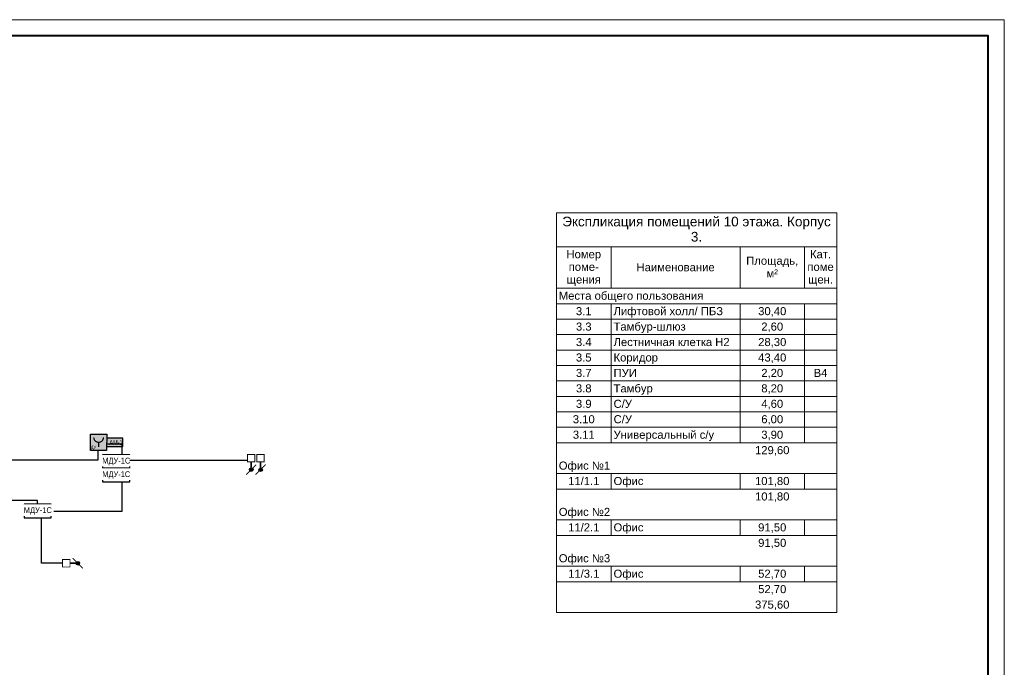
# Model space of a CAD drawing. Header units: millimetres. Extents: x -195178 to 1761886, y 140622 to 301105.
# Tile 56 of 131: x 469536 to 500099, y 246211 to 266305. Entities that reach past the tile are written whole.
import ezdxf
from ezdxf.enums import TextEntityAlignment as Align

# ---------------------------------------------------------------- set-up
doc = ezdxf.new("R2010")
doc.units = ezdxf.units.MM
doc.set_wipeout_variables(frame=1)
for name, color, linetype, lineweight in [('_АПС_Оборудование', 1, 'Continuous', 30), ('A-010-M_LINE-T', 7, 'Continuous', 18), ('RC-Извещатели_пожарные', 1, 'Continuous', 30), ('Z-000-P_SCHED', 7, 'Continuous', 20), ('ОС', 5, 'Continuous', 25), ('Рамка', 7, 'Continuous', 18), ('СС-011-ПОЖ-СИГНАЛИЗАЦИЯ', 1, 'Continuous', 30), ('УГО АПС и АПЗ$0$_АПС_Оборудование', 1, 'Continuous', 30)]:
    doc.layers.add(name, color=color, linetype=linetype, lineweight=lineweight)
for name, color, linetype in [('EI_HATCH_GALV', 7, 'Continuous'), ('АПС', 5, 'Continuous'), ('ССПС', 5, 'Continuous'), ('формат', 250, 'Continuous')]:
    doc.layers.add(name, color=color, linetype=linetype)
doc.styles.add('1111', font='ARIALN.TTF')
doc.styles.add('Arial', font='arial.ttf', dxfattribs={"width": 0.9, "height": 700})
doc.styles.add('Arial Narrow', font='ARIALN.TTF', dxfattribs={"width": 0.9, "height": 600})
doc.styles.add('Arial_4', font='arial.ttf', dxfattribs={"height": 3})
doc.styles.add('Arial_5', font='arial.ttf', dxfattribs={"height": 2.5})

# ---------------------------------------------------------------- blocks, each defined once
blk = doc.blocks.new('*U29')
at = {"color": 0, "lineweight": 0}
blk.add_lwpolyline([(-594, 0), (0, 0), (0, 420), (-594, 420)], close=True, dxfattribs=at)
at = {"lineweight": 40}
blk.add_lwpolyline([(-574, 5), (-5, 5), (-5, 415), (-574, 415)], close=True, dxfattribs=at)
at = {"style": 'Arial', "width": 0.9, "flags": 8}
blk.add_attdef('FORMAT', (-36.87, 1.26), '', height=2.8, dxfattribs=at)
blk = doc.blocks.new('озк_выт')
at = {"layer": 'УГО АПС и АПЗ$0$_АПС_Оборудование', "ltscale": 200}
h = blk.add_hatch(color=5, dxfattribs=at)
h.dxf.hatch_style = 1
h.paths.add_polyline_path([(468756, -41333, 1), (468645, -41333, 1)])
at = {"color": 5, "const_width": 29.5}
blk.add_lwpolyline([(468544, -41177), (468661, -41294)], dxfattribs=at)
at = {"layer": 'УГО АПС и АПЗ$0$_АПС_Оборудование', "color": 5, "lineweight": 35, "ltscale": 200}
blk.add_line((468631, -41333), (468458, -41334), dxfattribs=at)
at = {"layer": 'УГО АПС и АПЗ$0$_АПС_Оборудование', "color": 5, "const_width": 29.5}
blk.add_lwpolyline([(468227, -41449), (468458, -41449), (468458, -41218), (468227, -41218)], close=True, dxfattribs=at)
blk.add_lwpolyline([(468740, -41373), (468857, -41490)], dxfattribs=at)
at = {"layer": 'УГО АПС и АПЗ$0$_АПС_Оборудование', "color": 5}
blk.add_circle((468700, -41333), 55.4, dxfattribs=at)
blk = doc.blocks.new('_МДУ')
at = {"color": 1}
blk.add_wipeout([(-350, 175), (350, 175), (350, -175), (-350, -175)], dxfattribs=at)
at = {"layer": 'АПС', "color": 1, "lineweight": 30, "ltscale": 200}
blk.add_lwpolyline([(350, 175), (-350, 175), (-350, -175), (350, -175)], close=True, dxfattribs=at)
at = {"layer": 'АПС', "color": 0, "lineweight": 30, "ltscale": 200, "insert": (3, 0), "char_height": 150, "width": 668.29, "attachment_point": 5, "style": 'Arial Narrow', "bg_fill": 2}
blk.add_mtext('МДУ-1C', dxfattribs=at)
blk = doc.blocks.new('озк_пр')
at = {"layer": 'УГО АПС и АПЗ$0$_АПС_Оборудование', "ltscale": 200}
h = blk.add_hatch(color=1, dxfattribs=at)
h.dxf.hatch_style = 1
h.paths.add_polyline_path([(468761, -41723, 1), (468650, -41723, 1)])
at = {"color": 1, "const_width": 29.5}
blk.add_lwpolyline([(468549, -41567), (468666, -41684)], dxfattribs=at)
at = {"layer": 'УГО АПС и АПЗ$0$_АПС_Оборудование', "color": 1, "lineweight": 35, "ltscale": 200}
blk.add_line((468636, -41723), (468463, -41723), dxfattribs=at)
at = {"layer": 'УГО АПС и АПЗ$0$_АПС_Оборудование', "color": 1, "const_width": 29.5}
blk.add_lwpolyline([(468233, -41839), (468463, -41839), (468463, -41608), (468232, -41608)], close=True, dxfattribs=at)
blk.add_lwpolyline([(468745, -41762), (468862, -41880)], dxfattribs=at)
at = {"layer": 'УГО АПС и АПЗ$0$_АПС_Оборудование', "color": 1}
blk.add_circle((468706, -41723), 55.4, dxfattribs=at)
blk = doc.blocks.new('авфывыа')
at = {"lineweight": 40, "ltscale": 2, "true_color": 0xffffff}
h = blk.add_hatch(color=7, dxfattribs=at)
h.dxf.hatch_style = 1
h.paths.add_polyline_path([(287340, 199933), (287843, 199933), (287843, 200201), (287340, 200201)])
at = {"layer": 'ОС', "color": 1, "lineweight": 30}
blk.add_lwpolyline([(287843, 200201), (287340, 200201), (287340, 199933), (287843, 199933)], close=True, dxfattribs=at)
at = {"layer": 'ССПС', "color": 1, "lineweight": -2, "ltscale": 1000, "style": '1111', "width": 0.8}
blk.add_text('АМ-1', height=151, dxfattribs=at).set_placement((287425, 199988))
blk = doc.blocks.new('УДП')
at = {"color": 30}
blk.add_wipeout([(324223, -148669), (324222, -149169), (323722, -149169), (323723, -148669)], dxfattribs=at).dxf.layer = 'RC-Извещатели_пожарные'
blk.add_wipeout([(323722, -149169), (323723, -148669), (324223, -148669), (324222, -149169)], dxfattribs=at).dxf.layer = 'RC-Извещатели_пожарные'
at = {"layer": 'EI_HATCH_GALV', "lineweight": 30, "true_color": 0xffffff}
h = blk.add_hatch(color=7, dxfattribs=at)
h.dxf.hatch_style = 1
h.paths.add_polyline_path([(324223, -148669), (324222, -149169), (323722, -149169), (323723, -148669)])
at = {"layer": 'RC-Извещатели_пожарные', "color": 30, "ltscale": 30}
blk.add_lwpolyline([(324223, -148669), (324222, -149169), (323722, -149169), (323723, -148669)], close=True, dxfattribs=at)
at = {"layer": 'RC-Извещатели_пожарные', "color": 30, "ltscale": 30, "const_width": 37.5}
blk.add_lwpolyline([(323823, -148769, 1), (324123, -148769, 1)], format="xyb", dxfattribs=at)
blk.add_lwpolyline([(323972, -148919), (323972, -149069)], dxfattribs=at)
at = {"color": 30, "lineweight": 30, "style": 'Arial Narrow', "width": 0.9}
blk.add_text('ДУ', height=100, dxfattribs=at).set_placement((323814, -149078), align=Align.MIDDLE_CENTER)

msp = doc.modelspace()

# ---------------------------------------------------------------- linework, layer by layer
at = {"layer": 'A-010-M_LINE-T'}
for p, q in [((486195, 260317), (486195, 259259)), ((494895, 260317), (486195, 260317)), ((494895, 259259), (494895, 260317)), ((486195, 259259), (486195, 247909)), ((486195, 259259), (494895, 259259)), ((487895, 259259), (487895, 257971)), ((491895, 259259), (491895, 257971)), ((493895, 259259), (493895, 257971)), ((494895, 259259), (494895, 247909)), ((487895, 257971), (486195, 257971)), ((491895, 257971), (487895, 257971)), ((493895, 257971), (491895, 257971)), ((494895, 257971), (493895, 257971)), ((487895, 257492), (486195, 257492)), ((491895, 257492), (487895, 257492)), ((487895, 257492), (487895, 257013)), ((493895, 257492), (491895, 257492)), ((491895, 257492), (491895, 257013)), ((494895, 257492), (493895, 257492)), ((493895, 257492), (493895, 257013)), ((487895, 257013), (486195, 257013)), ((491895, 257013), (487895, 257013)), ((487895, 257013), (487895, 256534)), ((493895, 257013), (491895, 257013)), ((491895, 257013), (491895, 256534)), ((494895, 257013), (493895, 257013)), ((493895, 257013), (493895, 256534)), ((487895, 256534), (486195, 256534)), ((491895, 256534), (487895, 256534)), ((487895, 256534), (487895, 256055)), ((493895, 256534), (491895, 256534)), ((491895, 256534), (491895, 256055)), ((494895, 256534), (493895, 256534)), ((493895, 256534), (493895, 256055)), ((487895, 256055), (486195, 256055)), ((491895, 256055), (487895, 256055)), ((487895, 256055), (487895, 255575)), ((493895, 256055), (491895, 256055)), ((491895, 256055), (491895, 255575)), ((494895, 256055), (493895, 256055)), ((493895, 256055), (493895, 255575)), ((487895, 255575), (486195, 255575)), ((491895, 255575), (487895, 255575)), ((487895, 255575), (487895, 255096)), ((493895, 255575), (491895, 255575)), ((491895, 255575), (491895, 255096)), ((494895, 255575), (493895, 255575)), ((493895, 255575), (493895, 255096)), ((487895, 255096), (486195, 255096)), ((491895, 255096), (487895, 255096)), ((487895, 255096), (487895, 254617)), ((493895, 255096), (491895, 255096)), ((491895, 255096), (491895, 254617)), ((494895, 255096), (493895, 255096)), ((493895, 255096), (493895, 254617)), ((487895, 254617), (486195, 254617)), ((491895, 254617), (487895, 254617)), ((487895, 254617), (487895, 254138)), ((493895, 254617), (491895, 254617)), ((491895, 254617), (491895, 254138)), ((494895, 254617), (493895, 254617)), ((493895, 254617), (493895, 254138)), ((487895, 254138), (486195, 254138)), ((491895, 254138), (487895, 254138)), ((487895, 254138), (487895, 253659)), ((493895, 254138), (491895, 254138)), ((491895, 254138), (491895, 253659)), ((494895, 254138), (493895, 254138)), ((493895, 254138), (493895, 253659)), ((487895, 253659), (486195, 253659)), ((491895, 253659), (487895, 253659)), ((487895, 253659), (487895, 253180)), ((493895, 253659), (491895, 253659)), ((491895, 253659), (491895, 253180)), ((494895, 253659), (493895, 253659)), ((493895, 253659), (493895, 253180)), ((487895, 253180), (486195, 253180)), ((491895, 253180), (487895, 253180)), ((493895, 253180), (491895, 253180)), ((494895, 253180), (493895, 253180)), ((487895, 252221), (486195, 252221)), ((491895, 252221), (487895, 252221)), ((487895, 252221), (487895, 251742)), ((493895, 252221), (491895, 252221)), ((491895, 252221), (491895, 251742)), ((494895, 252221), (493895, 252221)), ((493895, 252221), (493895, 251742)), ((487895, 251742), (486195, 251742)), ((491895, 251742), (487895, 251742)), ((493895, 251742), (491895, 251742)), ((494895, 251742), (493895, 251742)), ((487895, 250784), (486195, 250784)), ((491895, 250784), (487895, 250784)), ((487895, 250784), (487895, 250305)), ((493895, 250784), (491895, 250784)), ((491895, 250784), (491895, 250305)), ((494895, 250784), (493895, 250784)), ((493895, 250784), (493895, 250305)), ((487895, 250305), (486195, 250305)), ((491895, 250305), (487895, 250305)), ((493895, 250305), (491895, 250305)), ((494895, 250305), (493895, 250305)), ((487895, 249346), (486195, 249346)), ((491895, 249346), (487895, 249346)), ((487895, 249346), (487895, 248867)), ((493895, 249346), (491895, 249346)), ((491895, 249346), (491895, 248867)), ((494895, 249346), (493895, 249346)), ((493895, 249346), (493895, 248867)), ((487895, 248867), (486195, 248867)), ((491895, 248867), (487895, 248867)), ((493895, 248867), (491895, 248867)), ((494895, 248867), (493895, 248867)), ((494895, 247909), (486195, 247909))]:
    msp.add_line(p, q, dxfattribs=at)
at = {"layer": 'Рамка'}
msp.add_lwpolyline([(442699, 224805), (499599, 224805), (499599, 265805), (442699, 265805)], close=True, dxfattribs=at)
at = {"layer": 'СС-011-ПОЖ-СИГНАЛИЗАЦИЯ', "color": 1, "lineweight": 30}
msp.add_lwpolyline([(468347, 252650), (471976, 252650), (471976, 253143), (472711, 253143), (472711, 251046), (470091, 251046), (470091, 251387), (461161, 251387)], dxfattribs=at)

# ---------------------------------------------------------------- block references
at = {"color": 6}
msp.add_blockref('авфывыа', (184895, 53124), dxfattribs=at)
at = {"layer": 'СС-011-ПОЖ-СИГНАЛИЗАЦИЯ', "lineweight": 30, "rotation": 270}
for name, p in [('озк_выт', (518056, 721044)), ('озк_пр', (518737, 721049))]:
    msp.add_blockref(name, p, dxfattribs=at)
at = {"layer": 'СС-011-ПОЖ-СИГНАЛИЗАЦИЯ', "lineweight": 30}
msp.add_blockref('озк_выт', (2640, 290773), dxfattribs=at)
at = {"layer": 'формат', "xscale": 100, "yscale": 100, "zscale": 100}
msp.add_blockref('*U29', (500099, 224305), dxfattribs=at)

# ---------------------------------------------------------------- texts
at = {"layer": 'Z-000-P_SCHED', "line_spacing_factor": 0.941778}
for s, insert, char_height, width, attachment_point, style in [('Экспликация помещений 10 этажа. Корпус\\P3.', (490545, 260192), 300, 9945.56, 2, 'Arial_4'), ('Номер\\Pпоме-\\Pщения', (487045, 259154), 250, 1285.52, 2, 'Arial_5'), ('Площадь,\\Pм\\fArial|b0|i0|c238|p34|;²', (492895, 258951), 250, 1925.21, 2, 'Arial_5'), ('Кат.\\Pпоме\\Pщен.', (494395, 259154), 250, 979.44, 2, 'Arial_5'), ('Наименование', (489895, 258749), 250, 2895.47, 2, 'Arial_5'), ('Места общего пользования', (486270, 257866), 250, 5356.32, 1, 'Arial_5'), ('3.1', (487045, 257387), 250, 581.54, 2, 'Arial_5'), ('Лифтовой холл/ ПБЗ', (487970, 257387), 250, 4052.44, 1, 'Arial_5'), ('30,40', (492895, 257387), 250, 1046.78, 2, 'Arial_5'), ('3.3', (487045, 256908), 250, 581.54, 2, 'Arial_5'), ('Тамбур-шлюз', (487970, 256908), 250, 2659.79, 1, 'Arial_5'), ('2,60', (492895, 256908), 250, 814.16, 2, 'Arial_5'), ('3.4', (487045, 256428), 250, 581.54, 2, 'Arial_5'), ('Лестничная клетка Н2', (487970, 256428), 250, 4300.36, 1, 'Arial_5'), ('28,30', (492895, 256428), 250, 1046.78, 2, 'Arial_5'), ('3.5', (487045, 255949), 250, 581.54, 2, 'Arial_5'), ('Коридор', (487970, 255949), 250, 1646.69, 1, 'Arial_5'), ('43,40', (492895, 255949), 250, 1046.78, 2, 'Arial_5'), ('3.7', (487045, 255470), 250, 581.54, 2, 'Arial_5'), ('ПУИ', (487970, 255470), 250, 863.13, 1, 'Arial_5'), ('2,20', (492895, 255470), 250, 814.16, 2, 'Arial_5'), ('B4', (494395, 255470), 250, 511.15, 2, 'Arial_5'), ('3.8', (487045, 254991), 250, 581.54, 2, 'Arial_5'), ('Тамбур', (487970, 254991), 250, 1444.68, 1, 'Arial_5'), ('8,20', (492895, 254991), 250, 814.16, 2, 'Arial_5'), ('3.9', (487045, 254512), 250, 581.54, 2, 'Arial_5'), ('С/У', (487970, 254512), 250, 679.49, 1, 'Arial_5'), ('4,60', (492895, 254512), 250, 814.16, 2, 'Arial_5'), ('3.10', (487045, 254033), 250, 814.16, 2, 'Arial_5'), ('С/У', (487970, 254033), 250, 679.49, 1, 'Arial_5'), ('6,00', (492895, 254033), 250, 814.16, 2, 'Arial_5'), ('3.11', (487045, 253553), 250, 814.16, 2, 'Arial_5'), ('Универсальный с/у', (487970, 253553), 250, 3712.69, 1, 'Arial_5'), ('3,90', (492895, 253553), 250, 814.16, 2, 'Arial_5'), ('129,60', (492895, 253074), 250, 1279.39, 2, 'Arial_5'), ('Офис №1', (486270, 252595), 250, 1903.79, 1, 'Arial_5'), ('11/1.1', (487045, 252116), 250, 1163.09, 2, 'Arial_5'), ('Офис', (487970, 252116), 250, 1107.99, 1, 'Arial_5'), ('101,80', (492895, 252116), 250, 1279.39, 2, 'Arial_5'), ('101,80', (492895, 251637), 250, 1279.39, 2, 'Arial_5'), ('Офис №2', (486270, 251158), 250, 1903.79, 1, 'Arial_5'), ('11/2.1', (487045, 250678), 250, 1163.09, 2, 'Arial_5'), ('Офис', (487970, 250678), 250, 1107.99, 1, 'Arial_5'), ('91,50', (492895, 250678), 250, 1046.78, 2, 'Arial_5'), ('91,50', (492895, 250199), 250, 1046.78, 2, 'Arial_5'), ('Офис №3', (486270, 249720), 250, 1903.79, 1, 'Arial_5'), ('11/3.1', (487045, 249241), 250, 1163.09, 2, 'Arial_5'), ('Офис', (487970, 249241), 250, 1107.99, 1, 'Arial_5'), ('52,70', (492895, 249241), 250, 1046.78, 2, 'Arial_5'), ('52,70', (492895, 248762), 250, 1046.78, 2, 'Arial_5'), ('375,60', (492895, 248282), 250, 1279.39, 2, 'Arial_5')]:
    msp.add_mtext(s, dxfattribs=dict(at, insert=insert, char_height=char_height, width=width, attachment_point=attachment_point, style=style))

# ---------------------------------------------------------------- next in the draw order: block references
at = {"layer": '_АПС_Оборудование', "color": 0, "lineweight": 30, "xscale": 1.2, "yscale": 1.2, "zscale": 1.2}
for p in [(472530, 252597), (470095, 251062)]:
    msp.add_blockref('_МДУ', p, dxfattribs=at)

# ---------------------------------------------------------------- next in the draw order: linework, layer by layer
at = {"layer": 'СС-011-ПОЖ-СИГНАЛИЗАЦИЯ', "color": 30, "lineweight": 30, "ltscale": 100}
for points in [[(472950, 252639), (476607, 252642)], [(470867, 249440), (470217, 249440), (470217, 250852)]]:
    msp.add_lwpolyline(points, dxfattribs=at)

# ---------------------------------------------------------------- next in the draw order: block references
at = {"layer": '_АПС_Оборудование', "color": 0, "lineweight": 30, "xscale": 1.2, "yscale": 1.2, "zscale": 1.2}
msp.add_blockref('_МДУ', (472530, 252177), dxfattribs=at)
at = {"layer": 'СС-011-ПОЖ-СИГНАЛИЗАЦИЯ', "lineweight": 30}
msp.add_blockref('УДП', (148013, 402111), dxfattribs=at)

doc.saveas('drawing.dxf')
